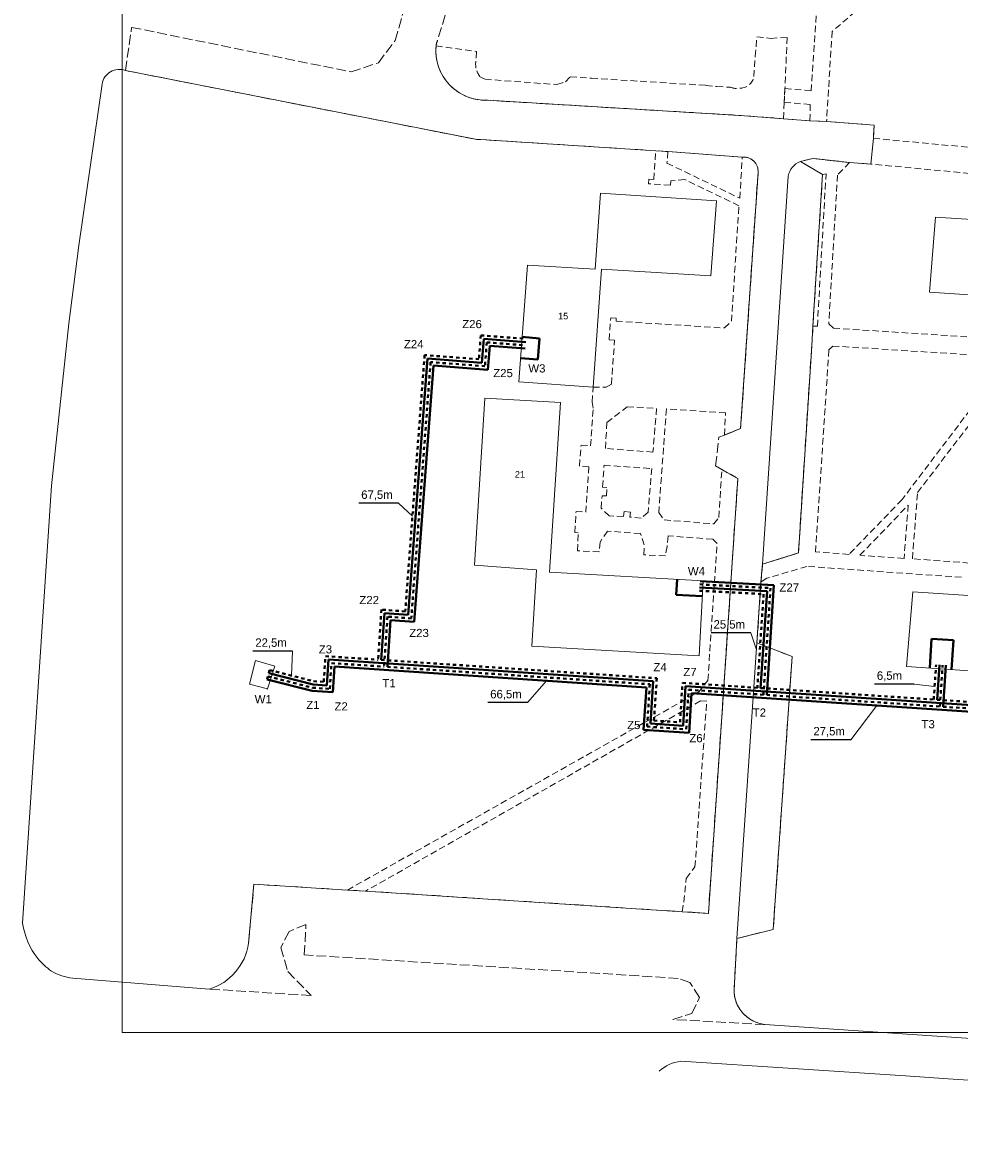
# Model space of a CAD drawing. Extents: x 6567519 to 6569315, y 5583523 to 5585607.
# Tile 3 of 67: x 6568261 to 6568405, y 5583523 to 5583696. Entities that reach past the tile are written whole.
import ezdxf
from ezdxf.enums import TextEntityAlignment as Align

# ---------------------------------------------------------------- set-up
doc = ezdxf.new("R2010")
doc.units = 0
doc.header["$PDSIZE"] = 0.75
for name, pattern in [('DUL', [1, 0.5, -0.5]), ('GAK', [3.5, 2, -0.7, 0.1, -0.7]), ('PRZER2-1', [3, 2, -1]), ('PRZER3-1', [4, 3, -1])]:
    doc.linetypes.add(name, pattern=pattern)
for name, color, linetype, lineweight in [('alarm', 51, 'CONTINUOUS', 50), ('GEPADR_O', 7, 'CONTINUOUS', 18), ('GESBZO', 7, 'CONTINUOUS', 50), ('GSLKRW', 7, 'CONTINUOUS', 25), ('GSPPRB', 7, 'CONTINUOUS', 18), ('GSSKOA', 7, 'PRZER3-1', 18), ('GSSKOD', 7, 'PRZER2-1', 18), ('GUSIKP', 7, 'CONTINUOUS', 18), ('odnosnik', 181, 'CONTINUOUS', 25), ('pomocnicza', 140, 'CONTINUOUS', 30), ('siec', 7, 'GAK', 70)]:
    doc.layers.add(name, color=color, linetype=linetype, lineweight=lineweight)
doc.styles.add('GEO-INFO', font='arial.ttf')

msp = doc.modelspace()

# ---------------------------------------------------------------- linework, layer by layer
at = {"layer": 'GESBZO', "color": 7, "linetype": 'Continuous', "lineweight": 20, "elevation": 10.18}
for points in [[(6568348.838, 5583658.118), (6568349.65, 5583669.769), (6568367.41, 5583668.629), (6568366.58, 5583657.109), (6568349.81, 5583658.149), (6568348.51, 5583640.089), (6568337.16, 5583640.869), (6568338.47, 5583658.739)], [(6568426.37, 5583662.719), (6568441.95, 5583661.709), (6568441.31, 5583650.299), (6568435.23, 5583650.699), (6568431.9, 5583650.909), (6568425.82, 5583651.309), (6568425.92, 5583652.979), (6568416.34, 5583653.589), (6568409.5, 5583654.019), (6568406.17, 5583654.229), (6568400.06, 5583654.619), (6568400.97, 5583666.099), (6568426.44, 5583664.469)], [(6568343.55, 5583637.709), (6568341.86, 5583611.729), (6568365.36, 5583610.379), (6568364.76, 5583598.899), (6568339.15, 5583600.399), (6568339.86, 5583612.069), (6568330.35, 5583612.779), (6568331.94, 5583638.399)], [(6568396.53, 5583597.299), (6568397.48, 5583608.719), (6568415.39, 5583607.559), (6568416.69, 5583628.779), (6568428.33, 5583627.939), (6568426.72, 5583604.859), (6568415.154, 5583605.461), (6568414.4, 5583596.069)]]:
    msp.add_lwpolyline(points, close=True, dxfattribs=at)
at = {"layer": 'GSLKRW', "color": 7, "linetype": 'Continuous', "lineweight": 20, "elevation": 10.18}
for points in [[(6568324.69, 5583693.189, 0.033937), (6568324.46, 5583692.359, 0.4549026), (6568332.44, 5583684.009), (6568371.71, 5583681.649), (6568377.68, 5583681.189)], [(6568366.18, 5583559.465), (6568362.14, 5583559.719), (6568313.68, 5583562.879), (6568310.89, 5583563.039), (6568296.58, 5583563.929), (6568295.74, 5583554.879, -0.2921779), (6568289.71, 5583547.859), (6568268.81, 5583549.549, -0.1160008), (6568265.57, 5583550.619, -0.0742397), (6568263.46, 5583552.559, -0.1288751), (6568261.14, 5583557.949), (6568265.58, 5583624.959), (6568268.21, 5583649.809), (6568269.75, 5583661.749), (6568273.31, 5583686.499, -0.4739088), (6568276.89, 5583688.569), (6568330.51, 5583678.039)], [(6568374.47, 5583612.949), (6568378.42, 5583672.399, -0.2622522), (6568380.27, 5583674.639), (6568382.18, 5583675.099), (6568387.8, 5583674.479), (6568391.05, 5583674.249), (6568391.46, 5583678.199), (6568391.55, 5583680.189)], [(6568330.51, 5583678.039), (6568358.12, 5583676.289), (6568359.98, 5583676.159), (6568371.38, 5583675.309, -0.4617877), (6568373.8, 5583672.959), (6568371.11, 5583633.729), (6568368.63, 5583632.739), (6568367.8, 5583632.399)], [(6568380.27, 5583674.639), (6568383.67, 5583672.629), (6568382.19, 5583649.409), (6568382.02, 5583646.419), (6568379.98, 5583614.679), (6568374.47, 5583612.949), (6568374.23, 5583610.209), (6568373.62, 5583600.889), (6568379.01, 5583598.799), (6568376.11, 5583556.989), (6568370.56, 5583555.619), (6568370.11, 5583547.719, 0.075999), (6568370.32, 5583546.209, 0.2946697), (6568374.84, 5583542.429), (6568411.69, 5583539.949, 0.3935011)], [(6568358.663, 5583535.297, -0.1672175), (6568361.96, 5583536.809), (6568396.38, 5583534.569), (6568402.93, 5583534.139), (6568411.48, 5583533.549), (6568422.95, 5583532.769), (6568439.54, 5583531.869), (6568444.68, 5583531.399), (6568449.07, 5583531.129), (6568462.14, 5583530.221), (6568472.97, 5583529.469), (6568476.32, 5583529.339), (6568485.591, 5583528.52), (6568497.176, 5583527.648), (6568503.65, 5583527.369), (6568509.557, 5583527.16), (6568515.01, 5583526.619), (6568521.24, 5583525.839), (6568523.49, 5583525.989), (6568529.09, 5583525.639), (6568534.71, 5583525.149), (6568543.91, 5583524.359), (6568545.21, 5583522.739), (6568545.217, 5583522.698)]]:
    msp.add_lwpolyline(points, format="xyb", dxfattribs=at)
for points in [[(6568391.55, 5583680.189), (6568384.28, 5583680.769), (6568381.72, 5583680.879), (6568377.68, 5583681.189)], [(6568357, 5583671.219), (6568357.05, 5583671.929), (6568357.82, 5583671.889)], [(6568360.36, 5583670.999), (6568360.41, 5583671.679)], [(6568351.22, 5583650.689), (6568352.07, 5583650.639), (6568352.04, 5583650.169)], [(6568350.98, 5583647.299), (6568351.82, 5583647.249)], [(6568367.29, 5583628.019), (6568368.24, 5583627.459), (6568370.69, 5583626.069), (6568368.49, 5583593.329), (6568366.18, 5583559.465)], [(6568373.62, 5583600.889), (6568370.56, 5583555.619)]]:
    msp.add_lwpolyline(points, dxfattribs=at)
at = {"layer": 'GSPPRB', "color": 7, "linetype": 'Continuous', "lineweight": 18}
msp.add_point((6568298.635, 5583593.833, 10.28), dxfattribs=at)
at = {"layer": 'GSSKOA', "color": 7, "linetype": 'PRZER3-1', "lineweight": 20, "ltscale": 0.5, "elevation": 10.18}
msp.add_lwpolyline([(6568332.28, 5583718.109), (6568324.69, 5583693.189, 0.033937), (6568324.46, 5583692.359, 0.4549026), (6568332.44, 5583684.009), (6568371.71, 5583681.649), (6568377.68, 5583681.189), (6568381.72, 5583680.879), (6568384.28, 5583680.769), (6568391.55, 5583680.189), (6568391.46, 5583678.199), (6568391.05, 5583674.249), (6568387.8, 5583674.479), (6568382.18, 5583675.099), (6568380.27, 5583674.639), (6568383.67, 5583672.629), (6568382.19, 5583649.409), (6568382.02, 5583646.419), (6568379.98, 5583614.679), (6568374.47, 5583612.949), (6568374.23, 5583610.209), (6568373.62, 5583600.889), (6568379.01, 5583598.799), (6568376.11, 5583556.989), (6568370.56, 5583555.619), (6568370.11, 5583547.719, 0.075999), (6568370.32, 5583546.209, 0.2946697), (6568374.84, 5583542.429), (6568360.74, 5583543.209), (6568363.64, 5583544.129), (6568364.82, 5583546.579), (6568363.33, 5583548.849), (6568361.55, 5583549.509), (6568304.29, 5583553.099), (6568304.54, 5583557.769), (6568301.97, 5583556.679), (6568300.69, 5583554.249), (6568301.76, 5583550.569), (6568305.32, 5583546.889), (6568289.71, 5583547.859, 0.2921779), (6568295.74, 5583554.879), (6568296.58, 5583563.929), (6568310.89, 5583563.039), (6568313.68, 5583562.879), (6568362.14, 5583559.719), (6568366.18, 5583559.465), (6568368.49, 5583593.329), (6568370.69, 5583626.069), (6568368.24, 5583627.459), (6568367.29, 5583628.019), (6568367.8, 5583632.399), (6568368.63, 5583632.739), (6568371.11, 5583633.729), (6568373.8, 5583672.959, 0.4617877), (6568371.38, 5583675.309), (6568359.98, 5583676.159), (6568358.12, 5583676.289), (6568330.51, 5583678.039), (6568276.89, 5583688.569), (6568277.84, 5583695.179), (6568311.48, 5583688.359), (6568315.63, 5583689.749), (6568318.19, 5583693.159), (6568327.5, 5583725.339)], format="xyb", dxfattribs=at)
at = {"layer": 'GSSKOD', "color": 7, "linetype": 'PRZER2-1', "lineweight": 20, "ltscale": 0.5, "elevation": 10.18}
for points in [[(6568406.96, 5583713.139), (6568385.14, 5583694.569), (6568384.28, 5583680.769), (6568381.72, 5583680.879), (6568381.79, 5583683.369), (6568377.8, 5583683.679), (6568377.91, 5583685.829), (6568381.93, 5583685.449), (6568384.29, 5583720.139), (6568369.6, 5583734.499), (6568369.74, 5583737.039), (6568386.41, 5583720.669), (6568392.32, 5583719.809), (6568393.35, 5583719.869), (6568412.9, 5583723.809)], [(6568416.67, 5583671.819), (6568391.05, 5583674.249), (6568391.46, 5583678.199), (6568455.29, 5583672.129)], [(6568404.95, 5583610.939), (6568381.28, 5583612.609), (6568375.12, 5583610.799), (6568374.23, 5583610.209), (6568374.47, 5583612.949), (6568379.98, 5583614.679), (6568382.02, 5583646.419), (6568382.19, 5583649.409), (6568382.87, 5583649.389), (6568384.2, 5583672.729), (6568383.67, 5583672.629), (6568380.27, 5583674.639), (6568382.18, 5583675.099), (6568387.8, 5583674.479), (6568385.96, 5583672.549), (6568384.62, 5583649.759), (6568385.32, 5583649.119), (6568406.09, 5583647.749)]]:
    msp.add_lwpolyline(points, dxfattribs=at)
for points in [[(6568377.68, 5583681.189), (6568371.71, 5583681.649), (6568332.44, 5583684.009, -0.4549026), (6568324.46, 5583692.359), (6568330.64, 5583691.479), (6568330.56, 5583689.979, 0.2103003), (6568331.27, 5583687.549), (6568331.97, 5583687.229), (6568342.96, 5583686.419), (6568344.27, 5583686.839), (6568345.03, 5583687.609), (6568348.27, 5583687.389), (6568365.8, 5583686.299), (6568367.47, 5583686.109), (6568369.51, 5583686.009, 0.1257429), (6568371.1, 5583685.869, 0.3486494), (6568373.14, 5583687.629), (6568373.36, 5583690.719), (6568373.612, 5583693.738), (6568375.73, 5583693.499), (6568378.25, 5583693.639), (6568377.91, 5583685.829), (6568377.8, 5583683.679)], [(6568366.18, 5583559.465), (6568362.14, 5583559.719), (6568362.44, 5583561.209), (6568362.77, 5583564.829), (6568364.13, 5583566.569), (6568365.92, 5583591.989), (6568364.96, 5583591.999), (6568313.68, 5583562.879), (6568310.89, 5583563.039), (6568364.74, 5583593.399), (6568366.11, 5583595.159), (6568367.51, 5583616.139), (6568366.84, 5583616.779), (6568360, 5583617.289), (6568359.85, 5583615.669), (6568359.59, 5583614.209), (6568356.31, 5583614.399), (6568356.33, 5583615.929), (6568355.77, 5583617.629), (6568350.73, 5583618.019), (6568349.58, 5583616.339), (6568349.49, 5583614.819), (6568346.11, 5583614.999), (6568346.25, 5583617.769), (6568345.72, 5583617.809), (6568345.91, 5583621.039), (6568347.42, 5583620.909), (6568347.87, 5583627.849), (6568346.44, 5583627.989), (6568346.67, 5583631.199), (6568348.13, 5583631.089), (6568348.54, 5583636.859), (6568348.39, 5583637.789), (6568348.51, 5583640.089), (6568350.53, 5583640.059), (6568351.33, 5583640.529), (6568351.82, 5583647.249), (6568350.98, 5583647.299), (6568351.22, 5583650.689), (6568352.07, 5583650.639), (6568352.04, 5583650.169), (6568368.65, 5583649.139), (6568369.72, 5583650.159), (6568370.86, 5583667.859), (6568362.57, 5583671.869), (6568360.41, 5583671.679), (6568360.36, 5583670.999), (6568357, 5583671.219), (6568357.05, 5583671.929), (6568357.82, 5583671.889), (6568358.12, 5583676.289), (6568359.98, 5583676.159), (6568359.84, 5583674.389), (6568370.98, 5583669.009), (6568371.38, 5583675.309, -0.4617877), (6568373.8, 5583672.959), (6568371.11, 5583633.729), (6568368.63, 5583632.739), (6568368.82, 5583636.129), (6568359.75, 5583636.739), (6568358.58, 5583620.889), (6568359.41, 5583619.729), (6568367, 5583619.129), (6568367.77, 5583620.119), (6568368.24, 5583627.459), (6568370.69, 5583626.069), (6568368.49, 5583593.329)]]:
    msp.add_lwpolyline(points, format="xyb", close=True, dxfattribs=at)
for points in [[(6568387.73, 5583614.459), (6568382.59, 5583614.829), (6568384.65, 5583645.779), (6568385.24, 5583646.369), (6568409.4, 5583644.829), (6568410.12, 5583644.219), (6568409.91, 5583641.369), (6568395.84, 5583622.839)], [(6568409.45, 5583638.639), (6568409.72, 5583638.649), (6568409.14, 5583628.659), (6568408.45, 5583628.009), (6568406.31, 5583628.249), (6568406.18, 5583626.619), (6568408.31, 5583626.619), (6568408.99, 5583625.689), (6568408.26, 5583614.789), (6568406.17, 5583613.129), (6568397.43, 5583613.779), (6568398.22, 5583623.929)], [(6568350.41, 5583630.679), (6568350.64, 5583634.649), (6568353.74, 5583637.079), (6568358.25, 5583636.809), (6568357.69, 5583630.119)], [(6568350.98, 5583620.339), (6568349.77, 5583621.529), (6568349.89, 5583623.409), (6568350.56, 5583623.409), (6568350.65, 5583624.709), (6568349.98, 5583624.769), (6568350.21, 5583628.109), (6568357.5, 5583627.609), (6568356.95, 5583620.909), (6568355.89, 5583619.979), (6568354.13, 5583620.169), (6568354.23, 5583620.929), (6568353.28, 5583621.039), (6568353.18, 5583620.279)], [(6568396.79, 5583621.999), (6568396.15, 5583613.839), (6568389.39, 5583614.309)]]:
    msp.add_lwpolyline(points, close=True, dxfattribs=at)
at = {"layer": 'GUSIKP', "color": 212, "linetype": 'Continuous', "lineweight": 18, "true_color": 0xd200d2, "elevation": 10.14}
msp.add_lwpolyline([(6568299.795, 5583597.353), (6568298.635, 5583593.833), (6568295.905, 5583594.553), (6568296.805, 5583598.193)], close=True, dxfattribs=at)
at = {"layer": 'odnosnik'}
for p, q in [((6568318.721, 5583622.29), (6568312.625, 5583622.29)), ((6568372.691, 5583602.418, 10.18), (6568366.594, 5583602.418, 10.18)), ((6568302.5, 5583599.631, -10.26), (6568296.404, 5583599.631, -10.26)), ((6568397.704, 5583594.579), (6568391.608, 5583594.579)), ((6568338.48, 5583591.739), (6568332.384, 5583591.739)), ((6568387.983, 5583586.061), (6568381.887, 5583586.061))]:
    msp.add_line(p, q, dxfattribs=at)
at = {"layer": 'siec', "color": 5, "linetype": 'DUL', "lineweight": 40}
for p, q in [((6568331.313, 5583647.999), (6568331.038, 5583644.35)), ((6568331.313, 5583647.999), (6568338.236, 5583647.477)), ((6568332.235, 5583646.927), (6568331.96, 5583643.277)), ((6568332.235, 5583646.927), (6568338.16, 5583646.48)), ((6568322.712, 5583644.978), (6568319.749, 5583605.715)), ((6568331.038, 5583644.35), (6568322.712, 5583644.978)), ((6568323.634, 5583643.906), (6568320.671, 5583604.643)), ((6568331.96, 5583643.277), (6568323.634, 5583643.906)), ((6568364.804, 5583608.882), (6568374.635, 5583608.365)), ((6568364.861, 5583609.866), (6568375.699, 5583609.296)), ((6568374.635, 5583608.365), (6568373.68, 5583594.017)), ((6568375.699, 5583609.296), (6568374.612, 5583592.953)), ((6568316.099, 5583605.991), (6568315.588, 5583598.322)), ((6568319.749, 5583605.715), (6568316.099, 5583605.991)), ((6568317.021, 5583604.918), (6568316.511, 5583597.258)), ((6568320.671, 5583604.643), (6568317.021, 5583604.918)), ((6568307.259, 5583594.92), (6568307.521, 5583598.859)), ((6568307.521, 5583598.859), (6568315.588, 5583598.322)), ((6568316.083, 5583598.289), (6568358.279, 5583595.481)), ((6568298.964, 5583596.733), (6568305.72, 5583595.023)), ((6568308.19, 5583593.856), (6568308.452, 5583597.794)), ((6568308.452, 5583597.794), (6568316.511, 5583597.258)), ((6568317.005, 5583597.225), (6568357.215, 5583594.55)), ((6568400.705, 5583592.219), (6568401.062, 5583597.559)), ((6568401.636, 5583591.155), (6568402.06, 5583597.493)), ((6568298.719, 5583595.764), (6568305.563, 5583594.031)), ((6568305.72, 5583595.023), (6568307.259, 5583594.92)), ((6568356.784, 5583588.064), (6568357.215, 5583594.55)), ((6568357.848, 5583588.996), (6568358.279, 5583595.481)), ((6568361.839, 5583588.73), (6568362.215, 5583594.78)), ((6568362.215, 5583594.78), (6568373.68, 5583594.017)), ((6568305.563, 5583594.031), (6568308.19, 5583593.856)), ((6568362.775, 5583587.666), (6568363.151, 5583593.716)), ((6568363.151, 5583593.716), (6568374.612, 5583592.953)), ((6568374.179, 5583593.984), (6568400.705, 5583592.219)), ((6568375.111, 5583592.92), (6568401.636, 5583591.155)), ((6568401.204, 5583592.186), (6568442.961, 5583589.408)), ((6568402.135, 5583591.122), (6568443.91, 5583588.343)), ((6568356.784, 5583588.065), (6568362.775, 5583587.666)), ((6568357.848, 5583588.996), (6568361.839, 5583588.73))]:
    msp.add_line(p, q, dxfattribs=at)
at = {"layer": 'siec', "linetype": 'ByBlock', "lineweight": 40}
for p, q in [((6568331.774, 5583647.463), (6568331.499, 5583643.813)), ((6568331.774, 5583647.463), (6568338.198, 5583646.978)), ((6568332.696, 5583646.39), (6568332.421, 5583642.741)), ((6568332.696, 5583646.39), (6568338.123, 5583645.981)), ((6568337.666, 5583647.776), (6568340.332, 5583647.545)), ((6568340.332, 5583647.545), (6568340.051, 5583644.313)), ((6568323.173, 5583644.442), (6568320.21, 5583605.179)), ((6568324.095, 5583643.369), (6568321.132, 5583604.107)), ((6568331.499, 5583643.813), (6568323.173, 5583644.442)), ((6568332.421, 5583642.741), (6568324.095, 5583643.369)), ((6568340.051, 5583644.313), (6568337.427, 5583644.506)), ((6568361.402, 5583610.606), (6568361.267, 5583608.238)), ((6568364.923, 5583610.356), (6568376.231, 5583609.762)), ((6568364.842, 5583609.373), (6568375.167, 5583608.831)), ((6568361.267, 5583608.238), (6568365.237, 5583608.031)), ((6568316.56, 5583605.455), (6568316.083, 5583598.289)), ((6568320.21, 5583605.179), (6568316.56, 5583605.455)), ((6568317.481, 5583604.382), (6568317.005, 5583597.225)), ((6568321.132, 5583604.107), (6568317.481, 5583604.382)), ((6568400.09, 5583597.054, 10.18), (6568400.376, 5583601.514, 10.18)), ((6568400.376, 5583601.514, 10.18), (6568403.719, 5583601.292, 10.18)), ((6568403.719, 5583601.292, 10.18), (6568403.425, 5583596.834, 10.18)), ((6568307.724, 5583594.388), (6568307.986, 5583598.326)), ((6568307.986, 5583598.326), (6568357.747, 5583595.016)), ((6568298.841, 5583596.249), (6568305.641, 5583594.527)), ((6568308.656, 5583593.324), (6568308.918, 5583597.262)), ((6568308.918, 5583597.262), (6568356.683, 5583594.084)), ((6568298.596, 5583595.279), (6568305.484, 5583593.535)), ((6568305.641, 5583594.527), (6568307.724, 5583594.388)), ((6568357.316, 5583588.53), (6568357.747, 5583595.016)), ((6568305.484, 5583593.535), (6568308.656, 5583593.324)), ((6568356.251, 5583587.599), (6568356.683, 5583594.084)), ((6568362.307, 5583588.198), (6568362.683, 5583594.248)), ((6568362.683, 5583594.248), (6568443.435, 5583588.875)), ((6568363.242, 5583587.134), (6568363.619, 5583593.184)), ((6568363.619, 5583593.184), (6568444.384, 5583587.81)), ((6568356.251, 5583587.599), (6568363.242, 5583587.134)), ((6568357.316, 5583588.53), (6568362.307, 5583588.198))]:
    msp.add_line(p, q, dxfattribs=at)
at = {"layer": 'siec', "linetype": 'ByBlock', "lineweight": 20}
for p, q in [((6568318.721, 5583622.29), (6568320.849, 5583620.284)), ((6568372.691, 5583602.418, 10.18), (6568373.548, 5583599.818, 10.18)), ((6568302.5, 5583599.631, -10.26), (6568302.342, 5583595.878)), ((6568338.48, 5583591.739), (6568341.393, 5583595.102)), ((6568397.704, 5583594.579), (6568400.839, 5583594.219)), ((6568387.983, 5583586.061), (6568391.992, 5583591.296))]:
    msp.add_line(p, q, dxfattribs=at)
at = {"layer": 'siec', "color": 0, "linetype": 'ByBlock', "lineweight": 40}
for p, q in [((6568375.167, 5583608.831), (6568374.179, 5583593.984)), ((6568376.231, 5583609.762), (6568375.111, 5583592.92)), ((6568298.964, 5583596.733), (6568298.841, 5583596.249)), ((6568401.204, 5583592.186), (6568401.561, 5583597.526)), ((6568402.135, 5583591.122), (6568402.558, 5583597.459)), ((6568298.719, 5583595.764), (6568298.596, 5583595.279))]:
    msp.add_line(p, q, dxfattribs=at)
at = {"layer": 'siec', "linetype": 'Continuous', "lineweight": 18}
msp.add_lwpolyline([(6568276.363, 5583817.09), (6568690.934, 5583817.09), (6568690.934, 5583541.212), (6568276.363, 5583541.212)], close=True, dxfattribs=at)

# ---------------------------------------------------------------- texts
at = {"layer": 'alarm', "color": 0, "linetype": 'Continuous', "lineweight": 30, "style": 'GEO-INFO'}
for s, p in [('Z26', (6568329.977, 5583649.734, 0.62)), ('Z24', (6568321.048, 5583646.664, 0.62)), ('Z25', (6568334.729, 5583642.227, 0.62)), ('W3', (6568339.914, 5583642.941, 0.62)), ('W4', (6568364.35, 5583611.873, 0.62)), ('Z27', (6568378.569, 5583609.394, 10.76)), ('Z22', (6568314.225, 5583607.467, 0.62)), ('Z23', (6568321.861, 5583602.413, 0.62)), ('Z3', (6568307.523, 5583599.905, 0.62)), ('Z4', (6568358.78, 5583597.176, 0.62)), ('Z7', (6568363.363, 5583596.432, 0.62)), ('T1', (6568317.26, 5583594.732, 0.62)), ('W1', (6568297.991, 5583592.267, 0.62)), ('Z1', (6568305.598, 5583591.386, 0.62)), ('Z2', (6568309.928, 5583591.177, 0.62)), ('T2', (6568373.995, 5583590.234, 0.62)), ('T3', (6568399.842, 5583588.444, 0.62)), ('Z5', (6568354.757, 5583588.307, 0.62)), ('Z6', (6568364.28, 5583586.295, 0.62))]:
    msp.add_text(s, height=1.25, dxfattribs=at).set_placement(p, align=Align.MIDDLE)
at = {"layer": 'GEPADR_O', "color": 7, "linetype": 'Continuous', "lineweight": 20, "style": 'GEO-INFO'}
for s, p in [('15', (6568343.161, 5583650.457, 10.8)), ('21', (6568336.538, 5583626.21, 10.8))]:
    msp.add_text(s, height=1, dxfattribs=at).set_placement(p)
at = {"layer": 'pomocnicza', "lineweight": 25}
for s, p in [('67,5m', (6568313.005, 5583622.951)), ('25,5m', (6568366.974, 5583603.079, 10.18)), ('22,5m', (6568296.784, 5583600.293, -10.26)), ('6,5m', (6568391.988, 5583595.24)), ('66,5m', (6568332.764, 5583592.4)), ('27,5m', (6568382.267, 5583586.722))]:
    msp.add_text(s, height=1.296, dxfattribs=at).set_placement(p)

doc.saveas('drawing.dxf')
